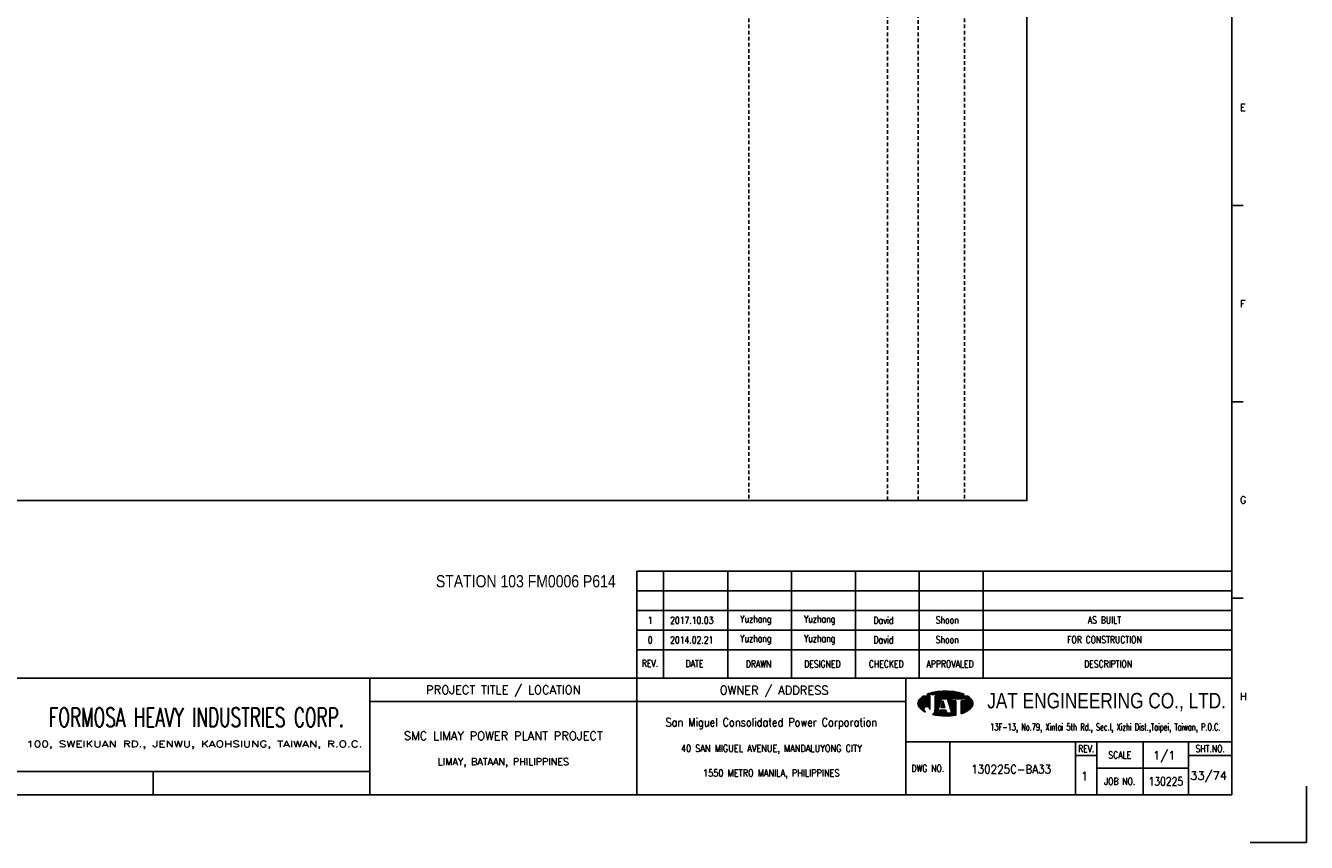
# Model space of a CAD drawing. Extents: x 2303 to 3269, y -97 to 585.
# Tile 2 of 3: x 2745 to 3269, y -97 to 238. Entities that reach past the tile are written whole.
import ezdxf
from ezdxf.enums import TextEntityAlignment as Align

# ---------------------------------------------------------------- set-up
doc = ezdxf.new("R2010")
doc.units = 0
doc.header["$MEASUREMENT"] = 0
doc.linetypes.add('HIDDEN', pattern=[4, 1.5, -1, 1.5])
doc.layers.get('0').update_dxf_attribs({"linetype": 'CONTINUOUS'})
doc.layers.get('DEFPOINTS').update_dxf_attribs({"linetype": 'CONTINUOUS'})
for name, color, linetype in [('B_DIM', 7, 'CONTINUOUS'), ('CON', 4, 'CONTINUOUS'), ('DCS', 7, 'CONTINUOUS'), ('HID', 2, 'HIDDEN'), ('T', 2, 'CONTINUOUS'), ('TEXT', 7, 'CONTINUOUS'), ('圖框CON', 4, 'CONTINUOUS'), ('框線', 6, 'CONTINUOUS')]:
    doc.layers.add(name, color=color, linetype=linetype)
doc.styles.add('AEH', font='simplex', dxfattribs={"width": 0.8, "bigfont": 'ae'})
doc.styles.add('DAYUKP', font='complex', dxfattribs={"bigfont": 'DAYUKP.SHX'})
doc.styles.add('E2', font='simplex.shx', dxfattribs={"height": 2})
doc.styles.add('E3', font='simplex.shx', dxfattribs={"height": 3})
doc.styles.add('ROMANS', font='romans', dxfattribs={"width": 0.8})
doc.styles.add('style3', font='ARIALN.TTF')
doc.styles.add('WMF-Arial0', font='arial.ttf')

# ---------------------------------------------------------------- blocks, each defined once
blk = doc.blocks.new('1880-TITLE_BLK')
at = {"layer": 'TEXT', "color": 2, "linetype": 'Continuous', "style": 'E3'}
for tag, p in [('SCALE', (790.95, 31.17)), ('DWG_NO', (736.41, 26.44)), ('REV', (762.59, 23.97)), ('SHT_NO', (806.74, 23.97))]:
    blk.add_attdef(tag, text='', height=3, dxfattribs=at).set_placement(p, align=Align.MIDDLE)
at = {"layer": 'TEXT', "linetype": 'Continuous', "style": 'E2', "width": 0.6}
for tag, p in [('REV_DATE', (418.65, 19.76)), ('APPR_DATE', (492.93, 19.76))]:
    blk.add_attdef(tag, text='', height=2, dxfattribs=at).set_placement(p, align=Align.MIDDLE_LEFT)
blk = doc.blocks.new('1')
at = {"layer": 'B_DIM'}
for p, q in [((2181.53, 118.11), (1938.08, 118.11)), ((1938.08, 74.29), (1938.08, 118.11)), ((1948.92, 74.29), (1948.92, 118.11)), ((1975.28, 74.29), (1975.28, 118.11)), ((2001.39, 74.29), (2001.39, 118.11)), ((2027.5, 74.29), (2027.5, 118.11)), ((2053.62, 74.29), (2053.62, 118.11)), ((2079.73, 74.29), (2079.73, 118.11)), ((2181.53, 110.07), (1938.08, 110.07)), ((1938.08, 77.93), (1938.08, 104.33)), ((2181.53, 102.03), (1938.08, 102.03)), ((2181.53, 93.99), (1938.08, 93.99)), ((2181.53, 85.95), (1938.08, 85.95))]:
    blk.add_line(p, q, dxfattribs=at)
at = {"layer": 'DEFPOINTS'}
blk.add_lwpolyline([(2189, 7.08), (2211.97, 7.08), (2211.97, 30.05)], dxfattribs=at)
at = {"layer": 'T', "color": 0, "lineweight": -3}
for p, q in [((2057.61, 67.67), (2058.11, 68.18)), ((2057.83, 67.67), (2058.43, 68.27)), ((2058.05, 67.67), (2058.73, 68.35)), ((2058.27, 67.67), (2059.03, 68.43)), ((2058.49, 67.67), (2059.32, 68.49)), ((2058.72, 67.67), (2059.6, 68.55)), ((2058.94, 67.67), (2059.87, 68.6)), ((2059.16, 67.67), (2060.14, 68.65)), ((2059.38, 67.67), (2060.41, 68.7)), ((2059.6, 67.67), (2060.67, 68.74)), ((2059.82, 67.67), (2060.93, 68.77)), ((2060.05, 67.67), (2061.18, 68.81)), ((2060.27, 67.67), (2061.44, 68.84)), ((2060.49, 67.67), (2061.69, 68.87)), ((2060.71, 67.67), (2061.93, 68.89)), ((2060.93, 67.67), (2062.18, 68.91)), ((2061.15, 67.67), (2062.42, 68.93)), ((2061.38, 67.67), (2062.66, 68.95)), ((2061.6, 67.67), (2062.89, 68.97)), ((2061.82, 67.67), (2063.13, 68.98)), ((2062.04, 67.67), (2063.36, 68.99)), ((2062.26, 67.67), (2063.59, 69)), ((2062.48, 67.67), (2063.82, 69)), ((2062.71, 67.67), (2064.04, 69.01)), ((2062.93, 67.67), (2064.27, 69.01)), ((2063.15, 67.67), (2064.49, 69.01)), ((2063.37, 67.67), (2064.71, 69.01)), ((2063.59, 67.67), (2064.92, 69)), ((2063.81, 67.67), (2065.14, 69)), ((2064.04, 67.67), (2065.35, 68.99)), ((2064.26, 67.67), (2065.56, 68.98)), ((2064.48, 67.67), (2065.78, 68.97)), ((2064.7, 67.67), (2065.98, 68.95)), ((2064.92, 67.67), (2066.19, 68.94)), ((2065.14, 67.67), (2066.4, 68.92)), ((2065.37, 67.67), (2066.6, 68.9)), ((2065.59, 67.67), (2066.8, 68.88)), ((2065.81, 67.67), (2067, 68.86)), ((2066.03, 67.67), (2067.2, 68.84)), ((2066.25, 67.67), (2067.4, 68.82)), ((2066.47, 67.67), (2067.6, 68.79)), ((2066.7, 67.67), (2067.79, 68.77)), ((2066.92, 67.67), (2067.98, 68.74)), ((2067.14, 67.67), (2068.18, 68.71)), ((2067.36, 67.67), (2068.37, 68.68)), ((2067.58, 67.67), (2068.56, 68.64)), ((2067.81, 67.67), (2068.75, 68.61)), ((2068.03, 67.67), (2068.93, 68.58)), ((2068.25, 67.67), (2069.12, 68.54)), ((2068.47, 67.67), (2069.3, 68.5)), ((2068.69, 67.67), (2069.48, 68.46)), ((2068.91, 67.67), (2069.66, 68.42)), ((2069.14, 67.67), (2069.84, 68.37)), ((2069.36, 67.67), (2070.01, 68.33)), ((2069.58, 67.67), (2070.19, 68.28)), ((2069.8, 67.67), (2070.36, 68.23)), ((2070.02, 67.67), (2070.53, 68.18)), ((2070.24, 67.67), (2070.7, 68.13)), ((2053.09, 63.82), (2056.14, 66.87)), ((2053.09, 64.04), (2055.92, 66.87)), ((2053.11, 63.62), (2056.36, 66.87)), ((2053.12, 64.29), (2055.7, 66.87)), ((2053.14, 63.43), (2056.58, 66.87)), ((2053.18, 63.25), (2056.8, 66.87)), ((2053.18, 64.57), (2055.47, 66.87)), ((2053.24, 63.08), (2057.03, 66.87)), ((2053.29, 64.91), (2055.25, 66.87)), ((2053.3, 62.92), (2057.25, 66.87)), ((2053.37, 62.77), (2057.47, 66.87)), ((2053.45, 62.63), (2057.69, 66.87)), ((2053.54, 62.5), (2057.91, 66.86)), ((2053.61, 65.45), (2054.47, 66.31)), ((2053.64, 62.37), (2057.91, 66.64)), ((2053.74, 62.25), (2057.91, 66.42)), ((2053.84, 62.14), (2057.91, 66.2)), ((2053.95, 62.02), (2057.91, 65.98)), ((2054.07, 61.91), (2057.91, 65.75)), ((2054.18, 61.8), (2057.91, 65.53)), ((2054.29, 61.7), (2057.91, 65.31)), ((2054.41, 61.59), (2057.91, 65.09)), ((2054.53, 61.49), (2057.91, 64.87)), ((2054.65, 61.39), (2057.91, 64.65)), ((2056.12, 62.63), (2057.91, 64.42)), ((2056.46, 62.75), (2057.91, 64.2)), ((2056.7, 62.77), (2057.91, 63.98)), ((2056.9, 62.75), (2057.91, 63.76)), ((2056.94, 67.67), (2057.09, 67.82)), ((2057.08, 62.71), (2057.91, 63.54)), ((2057.16, 67.67), (2057.44, 67.95)), ((2057.23, 62.64), (2057.91, 63.32)), ((2057.37, 62.56), (2057.91, 63.09)), ((2057.39, 67.67), (2057.78, 68.07)), ((2057.5, 62.46), (2057.91, 62.87)), ((2060.05, 63.24), (2063.68, 66.87)), ((2060.05, 63.46), (2063.46, 66.87)), ((2060.05, 63.68), (2063.23, 66.87)), ((2060.05, 63.9), (2063.01, 66.87)), ((2060.05, 64.13), (2062.79, 66.87)), ((2060.05, 64.35), (2062.57, 66.87)), ((2060.05, 64.57), (2062.35, 66.87)), ((2060.05, 64.79), (2062.13, 66.87)), ((2060.05, 65.01), (2061.9, 66.87)), ((2060.05, 65.23), (2061.68, 66.87)), ((2060.05, 65.46), (2061.46, 66.87)), ((2060.05, 66.12), (2060.79, 66.87)), ((2060.05, 66.34), (2060.57, 66.87)), ((2060.05, 66.56), (2060.35, 66.87)), ((2060.05, 66.79), (2060.13, 66.87)), ((2060.05, 65.68), (2061.24, 66.87)), ((2060.05, 65.9), (2061.02, 66.87)), ((2060.05, 63.02), (2062.67, 65.64)), ((2060.05, 62.8), (2062.57, 65.32)), ((2060.05, 62.57), (2062.47, 64.99)), ((2060.05, 62.35), (2062.36, 64.67)), ((2060.05, 62.13), (2062.26, 64.34)), ((2060.05, 61.91), (2062.16, 64.02)), ((2060.05, 61.69), (2062.05, 63.69)), ((2060.05, 61.46), (2061.95, 63.37)), ((2062.45, 62.32), (2063.71, 63.57)), ((2062.5, 62.58), (2063.65, 63.74)), ((2062.6, 62.91), (2063.6, 63.91)), ((2062.68, 62.32), (2063.76, 63.4)), ((2062.7, 63.23), (2063.55, 64.08)), ((2062.8, 63.56), (2063.49, 64.25)), ((2062.83, 65.8), (2063.9, 66.87)), ((2062.9, 62.32), (2063.81, 63.24)), ((2062.91, 63.88), (2063.44, 64.42)), ((2063.01, 64.2), (2063.39, 64.58)), ((2063.05, 65.8), (2064.12, 66.87)), ((2063.11, 64.53), (2063.33, 64.75)), ((2063.12, 62.32), (2063.87, 63.07)), ((2063.21, 64.85), (2063.28, 64.92)), ((2063.27, 65.8), (2064.34, 66.87)), ((2063.34, 62.32), (2063.92, 62.9)), ((2063.49, 65.8), (2064.56, 66.87)), ((2063.72, 65.8), (2064.79, 66.87)), ((2063.94, 65.8), (2065.01, 66.87)), ((2064.16, 65.8), (2065.23, 66.87)), ((2064.38, 65.8), (2065.45, 66.87)), ((2064.6, 65.8), (2065.67, 66.87)), ((2064.82, 65.8), (2065.89, 66.87)), ((2065.05, 65.8), (2066.12, 66.87)), ((2065.16, 65.69), (2066.34, 66.87)), ((2065.22, 65.53), (2066.56, 66.87)), ((2065.27, 65.36), (2066.78, 66.87)), ((2065.32, 65.19), (2067, 66.87)), ((2065.38, 65.02), (2067.22, 66.87)), ((2065.43, 64.85), (2067.45, 66.87)), ((2065.48, 64.69), (2067.67, 66.87)), ((2065.54, 64.52), (2066.74, 65.71)), ((2065.59, 64.35), (2066.74, 65.49)), ((2065.65, 64.18), (2066.74, 65.27)), ((2065.7, 64.01), (2066.74, 65.05)), ((2065.75, 63.84), (2066.9, 65)), ((2065.81, 63.68), (2067.12, 65)), ((2065.86, 63.51), (2067.35, 65)), ((2065.91, 63.34), (2067.57, 65)), ((2065.97, 63.17), (2067.79, 65)), ((2066.02, 63), (2068.01, 65)), ((2066.07, 62.84), (2068.23, 65)), ((2066.13, 62.67), (2068.46, 65)), ((2066.18, 62.5), (2068.61, 64.93)), ((2066.23, 62.33), (2068.61, 64.71)), ((2066.29, 62.16), (2068.61, 64.48)), ((2066.34, 61.99), (2068.61, 64.26)), ((2066.39, 61.83), (2068.61, 64.04)), ((2066.45, 61.66), (2068.61, 63.82)), ((2066.5, 61.49), (2068.61, 63.6)), ((2066.56, 61.32), (2068.61, 63.38)), ((2066.61, 61.15), (2068.61, 63.15)), ((2066.66, 60.99), (2068.61, 62.93)), ((2066.82, 65.8), (2067.89, 66.87)), ((2067.04, 65.8), (2068.11, 66.87)), ((2067.26, 65.8), (2068.33, 66.87)), ((2067.48, 65.8), (2068.55, 66.87)), ((2067.71, 65.8), (2068.78, 66.87)), ((2067.93, 65.8), (2069, 66.87)), ((2068.15, 65.8), (2069.22, 66.87)), ((2068.37, 65.8), (2069.44, 66.87)), ((2068.59, 65.8), (2069.66, 66.87)), ((2068.81, 65.8), (2069.88, 66.87)), ((2069.04, 65.8), (2070.11, 66.87)), ((2069.26, 65.8), (2070.33, 66.87)), ((2069.48, 65.8), (2070.55, 66.87)), ((2069.7, 65.8), (2070.77, 66.87)), ((2069.92, 65.8), (2070.99, 66.87)), ((2070.14, 65.8), (2071.21, 66.87)), ((2070.37, 65.8), (2071.44, 66.87)), ((2070.47, 67.67), (2070.87, 68.07)), ((2070.59, 65.8), (2071.66, 66.87)), ((2070.69, 67.67), (2071.03, 68.02)), ((2070.75, 63.08), (2074.07, 66.4)), ((2070.75, 62.86), (2074.19, 66.3)), ((2070.75, 62.63), (2074.31, 66.2)), ((2070.75, 62.41), (2074.43, 66.09)), ((2070.75, 62.19), (2074.54, 65.98)), ((2070.75, 61.97), (2074.66, 65.87)), ((2070.75, 61.75), (2074.77, 65.76)), ((2070.75, 61.53), (2074.87, 65.65)), ((2070.75, 61.3), (2074.98, 65.53)), ((2070.75, 61.08), (2075.08, 65.41)), ((2070.75, 60.86), (2075.17, 65.28)), ((2070.75, 60.64), (2075.25, 65.14)), ((2070.75, 63.96), (2071.78, 65)), ((2070.75, 63.74), (2072, 65)), ((2070.75, 63.52), (2072.22, 65)), ((2070.75, 63.3), (2072.45, 65)), ((2070.75, 64.41), (2071.34, 65)), ((2070.75, 64.19), (2071.56, 65)), ((2070.75, 64.85), (2070.89, 65)), ((2070.75, 64.63), (2071.12, 65)), ((2070.75, 60.42), (2075.33, 64.99)), ((2070.75, 60.2), (2075.39, 64.84)), ((2070.75, 59.97), (2075.45, 64.67)), ((2070.75, 59.75), (2075.5, 64.5)), ((2070.81, 65.8), (2071.88, 66.87)), ((2070.91, 67.67), (2071.2, 67.96)), ((2071.03, 65.8), (2072.1, 66.87)), ((2071.07, 59.85), (2075.53, 64.32)), ((2071.13, 67.67), (2071.36, 67.9)), ((2071.25, 65.8), (2072.32, 66.87)), ((2071.35, 67.67), (2071.52, 67.84)), ((2071.42, 59.97), (2075.56, 64.12)), ((2071.47, 65.8), (2072.54, 66.87)), ((2071.57, 67.67), (2071.68, 67.77)), ((2071.7, 65.8), (2072.77, 66.87)), ((2071.78, 60.12), (2075.57, 63.9)), ((2071.8, 67.67), (2071.83, 67.71)), ((2071.92, 65.8), (2072.99, 66.87)), ((2072.14, 65.8), (2073.21, 66.87)), ((2072.17, 60.28), (2075.55, 63.67)), ((2072.36, 65.8), (2073.43, 66.87)), ((2072.58, 65.8), (2073.57, 66.78)), ((2072.59, 60.48), (2075.51, 63.4)), ((2072.62, 65.62), (2073.7, 66.69)), ((2072.62, 65.39), (2073.83, 66.6)), ((2072.62, 65.17), (2073.95, 66.5)), ((2073.08, 60.75), (2075.42, 63.1)), ((2054.78, 61.29), (2055.59, 62.11)), ((2054.9, 61.2), (2055.48, 61.77)), ((2055.03, 61.11), (2055.46, 61.53)), ((2055.16, 61.01), (2055.47, 61.33)), ((2055.3, 60.93), (2055.52, 61.15)), ((2055.43, 60.84), (2055.59, 60.99)), ((2055.57, 60.76), (2055.67, 60.85)), ((2055.71, 60.67), (2055.76, 60.73)), ((2055.85, 60.59), (2055.88, 60.62)), ((2056, 60.52), (2056, 60.52)), ((2056.14, 60.44), (2056.14, 60.44)), ((2057.61, 62.35), (2057.91, 62.65)), ((2057.7, 62.23), (2057.91, 62.43)), ((2057.79, 62.09), (2057.91, 62.21)), ((2057.85, 61.93), (2057.91, 61.99)), ((2057.89, 61.75), (2057.91, 61.76)), ((2057.91, 61.54), (2057.91, 61.55)), ((2059.09, 59.4), (2061.43, 61.74)), ((2059.28, 59.36), (2061.33, 61.42)), ((2059.46, 59.32), (2061.23, 61.09)), ((2059.64, 59.29), (2061.12, 60.77)), ((2059.83, 59.25), (2061.02, 60.44)), ((2059.86, 60.39), (2061.54, 62.07)), ((2059.98, 60.73), (2061.64, 62.39)), ((2060.02, 59.22), (2060.92, 60.12)), ((2060.03, 61), (2061.74, 62.72)), ((2060.05, 61.24), (2060.05, 61.24)), ((2060.21, 59.19), (2060.93, 59.91)), ((2060.4, 59.16), (2061.15, 59.91)), ((2060.59, 59.13), (2061.38, 59.91)), ((2060.78, 59.1), (2061.6, 59.91)), ((2060.98, 59.07), (2063.16, 61.25)), ((2061.17, 59.04), (2063.38, 61.25)), ((2061.37, 59.02), (2063.6, 61.25)), ((2061.57, 59), (2063.82, 61.25)), ((2061.68, 59.99), (2062.94, 61.25)), ((2061.77, 58.97), (2064.04, 61.25)), ((2061.78, 60.32), (2062.71, 61.25)), ((2061.88, 60.64), (2062.49, 61.25)), ((2061.97, 58.95), (2064.27, 61.25)), ((2061.99, 60.96), (2062.27, 61.25)), ((2062.17, 58.94), (2064.45, 61.21)), ((2062.38, 58.92), (2064.51, 61.05)), ((2062.58, 58.9), (2064.56, 60.88)), ((2062.79, 58.89), (2064.61, 60.71)), ((2063, 58.88), (2064.67, 60.54)), ((2063.21, 58.87), (2064.72, 60.37)), ((2063.43, 58.86), (2064.77, 60.2)), ((2063.56, 62.32), (2063.97, 62.73)), ((2063.64, 58.85), (2064.82, 60.03)), ((2063.78, 62.32), (2064.03, 62.56)), ((2063.86, 58.85), (2064.92, 59.91)), ((2064.01, 62.32), (2064.08, 62.39)), ((2064.08, 58.84), (2065.15, 59.91)), ((2064.3, 58.84), (2065.37, 59.91)), ((2064.52, 58.84), (2065.59, 59.91)), ((2064.74, 58.85), (2065.81, 59.91)), ((2064.97, 58.85), (2066.03, 59.91)), ((2065.2, 58.86), (2066.25, 59.91)), ((2065.43, 58.87), (2066.48, 59.91)), ((2065.66, 58.88), (2066.7, 59.91)), ((2065.9, 58.89), (2066.92, 59.91)), ((2066.14, 58.91), (2068.61, 61.38)), ((2066.38, 58.93), (2068.61, 61.16)), ((2066.62, 58.95), (2068.61, 60.94)), ((2066.72, 60.82), (2068.61, 62.71)), ((2066.77, 60.65), (2068.61, 62.49)), ((2066.82, 60.48), (2068.61, 62.27)), ((2066.87, 58.97), (2068.61, 60.72)), ((2066.88, 60.31), (2068.61, 62.05)), ((2066.93, 60.14), (2068.61, 61.82)), ((2066.98, 59.98), (2068.61, 61.6)), ((2067.11, 59), (2068.61, 60.49)), ((2067.37, 59.03), (2068.61, 60.27)), ((2067.62, 59.06), (2068.61, 60.05)), ((2067.88, 59.1), (2068.61, 59.83)), ((2068.14, 59.14), (2068.61, 59.61)), ((2068.4, 59.18), (2068.61, 59.38)), ((2073.74, 61.19), (2075.24, 62.69))]:
    blk.add_line(p, q, dxfattribs=at)
at = {"layer": 'T', "lineweight": -3}
for p, q in [((2057.91, 66.87), (2055.21, 66.87)), ((2056.73, 67.67), (2071.93, 67.67)), ((2057.91, 66.87), (2057.91, 61.52)), ((2073.45, 66.87), (2060.05, 66.87)), ((2060.05, 66.33), (2060.05, 66.87)), ((2060.05, 66.87), (2060.05, 61.23)), ((2061.8, 63.05), (2060.05, 61.24)), ((2060.85, 59.91), (2062.72, 65.8)), ((2063.26, 65), (2062.41, 62.32)), ((2062.72, 65.8), (2065.13, 65.8)), ((2064.1, 62.32), (2063.26, 65)), ((2063.79, 65.8), (2065.13, 65.8)), ((2065.13, 65.8), (2067, 59.91)), ((2066.74, 65.8), (2072.62, 65.8)), ((2066.74, 65), (2066.74, 65.8)), ((2068.61, 65), (2066.74, 65)), ((2068.61, 65), (2068.61, 59.21)), ((2072.62, 65), (2070.75, 65)), ((2070.75, 65), (2070.75, 59.74)), ((2072.62, 65.8), (2072.62, 65)), ((2061.65, 59.91), (2060.85, 59.91)), ((2062.08, 61.25), (2061.65, 59.91)), ((2064.44, 61.25), (2062.08, 61.25)), ((2062.41, 62.32), (2064.1, 62.32)), ((2064.86, 59.91), (2064.44, 61.25)), ((2067, 59.91), (2064.86, 59.91))]:
    blk.add_line(p, q, dxfattribs=at)
for centre, major_axis, start_param, end_param in [((2062.5, 54), (-10.49, 10.49), 5.683021, 5.897183), ((2064.33, 44.23), (-17.52, 17.52), 5.497787, 5.683021), ((2064.33, 44.23), (17.52, 17.52), 0.600164, 0.785398), ((2066.16, 54), (10.49, 10.49), 0.386002, 0.600164), ((2055.58, 63.92), (1.76, 1.76), 1.614811, 2.356194), ((2055.58, 63.92), (-1.76, 1.76), 0.785398, 1.526782), ((2059.72, 60.14), (-5.73, 5.73), 6.088179, 6.3272), ((2068.93, 60.14), (-5.73, 5.73), 4.668374, 4.907395), ((2073.07, 63.92), (-1.76, 1.76), 3.926991, 4.668374), ((2073.07, 63.92), (1.76, 1.76), 4.756403, 5.497787), ((2059.72, 67.71), (5.73, 5.73), 3.097578, 3.478972), ((2056.68, 61.54), (-0.868, 0.868), 3.906164, 8.245601), ((2057.88, 61.28), (1.53, 1.53), 4.470635, 5.546585), ((2064.33, 83.62), (17.52, 17.52), 3.710226, 3.926991), ((2064.33, 83.62), (17.52, 17.52), 3.926991, 4.100643), ((2066.16, 73.85), (-10.49, 10.49), 2.670765, 2.781027), ((2068.93, 67.71), (-5.73, 5.73), 2.781027, 3.185607)]:
    blk.add_ellipse(centre, major_axis=major_axis, ratio=1, start_param=start_param, end_param=end_param, dxfattribs=at)
at = {"layer": '圖框CON'}
for p, q in [((2186.14, 267.8), (2181.53, 267.8)), ((2186.14, 187.4), (2181.53, 187.4)), ((2186.14, 107), (2181.53, 107)), ((2048.1, 48.3), (2181.53, 48.3)), ((2066.14, 48.3), (2066.14, 26.6)), ((2117.55, 48.3), (2117.55, 26.6)), ((2126.28, 48.3), (2126.28, 26.6)), ((2145.25, 26.6), (2145.25, 48.3)), ((2163.72, 26.6), (2163.72, 48.3)), ((2117.55, 42.62), (2126.28, 42.62)), ((2163.72, 42.62), (2181.53, 42.62)), ((2126.28, 37.45), (2163.72, 37.45)), ((1740.17, 36.15), (1740.17, 26.6))]:
    blk.add_line(p, q, dxfattribs=at)
for points in [[(1828.89, 26.6), (1828.89, 74.29)], [(1938.08, 26.6), (1938.08, 74.29)], [(2048.1, 26.6), (2048.1, 74.29)], [(2048.1, 64.75), (1828.89, 64.75)], [(1828.89, 36.15), (1802.67, 36.15), (1651.45, 36.15)]]:
    blk.add_lwpolyline(points, dxfattribs=at)
at = {"layer": '框線'}
for p, q in [((2181.53, 26.6), (2181.53, 669.81)), ((2181.53, 74.29), (1308.62, 74.29)), ((2181.53, 26.6), (1308.62, 26.6))]:
    blk.add_line(p, q, dxfattribs=at)
at = {"style": 'DAYUKP'}
for s, p in [('E', (2184.79, 307.99)), ('F', (2184.79, 227.59)), ('G', (2184.79, 147.19)), ('H', (2184.79, 66.79))]:
    blk.add_text(s, height=2.87, dxfattribs=at).set_placement(p, align=Align.MIDDLE_LEFT)
at = {"style": 'WMF-Arial0', "width": 0.8}
blk.add_text('JAT ENGINEERING CO., LTD.', height=6.3172, dxfattribs=at).set_placement((2130.24, 64.55), align=Align.MIDDLE)
at = {"color": 90, "ltscale": 500, "style": 'ROMANS', "width": 0.65}
blk.add_text('FORMOSA HEAVY INDUSTRIES CORP.', height=7.7366, dxfattribs=at).set_placement((1757.9, 58.28), align=Align.MIDDLE)
at = {"color": 2, "ltscale": 500, "style": 'ROMANS', "width": 0.85}
blk.add_text('San Miguel Consolidated Power Corporation', height=3.4457, dxfattribs=at).set_placement((1993.09, 56.23), align=Align.MIDDLE_CENTER)
at = {"color": 2, "ltscale": 500, "style": 'ROMANS'}
for s, height, p in [('SMC LIMAY POWER PLANT PROJECT', 3.4457, (1883.48, 50.7)), ('LIMAY, BATAAN, PHILIPPINES', 2.8714, (1883.48, 40.08))]:
    blk.add_text(s, height=height, dxfattribs=at).set_placement(p, align=Align.MIDDLE_CENTER)
at = {"color": 4, "ltscale": 500, "style": 'ROMANS', "width": 0.85}
for s, p in [('40 SAN MIGUEL AVENUE, MANDALUYONG CITY', (1993.09, 45.61)), ('1550 METRO MANILA, PHILIPPINES', (1993.09, 35.51))]:
    blk.add_text(s, height=2.8714, dxfattribs=at).set_placement(p, align=Align.MIDDLE_CENTER)
at = {"layer": 'B_DIM', "style": 'AEH', "width": 0.8}
for s, height, p in [('REV.', 2.871, (1943.45, 80.37)), ('DATE', 2.871, (1961.68, 80.21)), ('DRAWN', 2.871, (1987.87, 80.12)), ('DESIGNED', 2.871, (2013.98, 80.12)), ('CHECKED', 2.871, (2040.1, 80.12)), ('APPROVALED', 2.871, (2066.21, 80.12)), ('DESCRIPTION', 2.8714, (2130.87, 80.12))]:
    blk.add_text(s, height=height, dxfattribs=at).set_placement(p, align=Align.MIDDLE)
at = {"layer": 'HID', "ltscale": 500, "style": 'ROMANS'}
for s, p in [('PROJECT TITLE / LOCATION', (1883.48, 69.28)), ('OWNER / ADDRESS', (1994.25, 69.12))]:
    blk.add_text(s, height=3.4457, dxfattribs=at).set_placement(p, align=Align.MIDDLE)
at = {"layer": 'HID', "style": 'ROMANS', "width": 1.216198}
blk.add_text('100, SWEIKUAN RD., JENWU, KAOHSIUNG, TAIWAN, R.O.C.', height=2.5897, dxfattribs=at).set_placement((1688.31, 46.06), (1825.84, 46.06), align=Align.FIT)
at = {"layer": 'HID', "color": 7, "style": 'ROMANS', "width": 0.8}
for s, p in [('REV.', (2121.92, 45.46)), ('SHT.NO.', (2172.62, 45.46)), ('SCALE', (2135.64, 42.87)), ('DWG NO.', (2057.12, 37.45)), ('JOB NO.', (2135.64, 32.03))]:
    blk.add_text(s, height=2.871, dxfattribs=at).set_placement(p, align=Align.MIDDLE)
at = {"layer": 'T', "color": 2, "ltscale": 500, "style": 'ROMANS', "width": 0.65}
blk.add_text('13F-13, No.79, Xintai 5th Rd., Sec.I, Xizhi Dist.,Taipei, Taiwan, P.O.C.', height=2.8714, dxfattribs=at).set_placement((2129.74, 52.81), align=Align.CENTER)

msp = doc.modelspace()

# ---------------------------------------------------------------- linework, layer by layer
at = {"layer": 'CON'}
msp.add_lwpolyline([(2440.42, 542.96), (3154.42, 542.96), (3154.42, 43.15), (2440.42, 43.15)], close=True, dxfattribs=at)
at = {"layer": 'HID'}
for p, q in [((3040.67, 542.96), (3040.67, 43.15)), ((3097.37, 542.26), (3097.37, 43.15)), ((3109.97, 542.26), (3109.97, 43.15)), ((3128.87, 542.96), (3128.87, 43.15))]:
    msp.add_line(p, q, dxfattribs=at)

# ---------------------------------------------------------------- block references
msp.add_blockref('1', (1056.78, -103.84))
at = {"layer": 'TEXT', "color": 0}
ref = msp.add_blockref('1880-TITLE_BLK', (2302.13, -97.18), dxfattribs=dict(at, xscale=1.148576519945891, yscale=1.148576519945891, zscale=1.148576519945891))
ref.add_attrib('DWG_NO', '130225C-BA33', dxfattribs={"color": 2, "linetype": 'Continuous', "height": 3.4457, "style": 'E3', "width": 0.9}).set_placement((3147.96, -66.81), align=Align.MIDDLE)
ref.add_attrib('REV', '1', dxfattribs={"color": 2, "linetype": 'Continuous', "height": 3.45, "style": 'E3'}).set_placement((3178.03, -69.65), align=Align.MIDDLE)
ref.add_attrib('SCALE', '1/1', dxfattribs={"color": 2, "linetype": 'Continuous', "height": 3.446, "style": 'E3'}).set_placement((3210.59, -61.39), align=Align.MIDDLE)
ref.add_attrib('SHT_NO', '33/74', dxfattribs={"color": 2, "linetype": 'Continuous', "height": 3.446, "style": 'E3'}).set_placement((3228.74, -69.65), align=Align.MIDDLE)

# ---------------------------------------------------------------- texts
at = {"layer": 'DCS', "linetype": 'ByBlock', "style": 'style3'}
msp.add_text('STATION 103 FM0006 P614', height=5, dxfattribs=at).set_placement((2912.66, 7.63))
at = {"layer": 'T', "style": 'AEH', "width": 0.8}
for s, height, p in [('1', 2.87, (3000.31, -5.87)), ('2017.10.03', 2.871, (3017.32, -5.83)), ('Yuzhang', 2.871, (3043.52, -5.75)), ('Yuzhang', 2.871, (3069.63, -5.75)), ('David', 2.871, (3095.75, -5.75)), ('Shoon', 2.871, (3121.86, -5.75)), ('AS BUILT', 2.871, (3186.13, -5.75)), ('0', 2.87, (3000.31, -13.91)), ('2014.02.21', 2.871, (3017.32, -13.87)), ('Yuzhang', 2.871, (3043.52, -13.79)), ('Yuzhang', 2.871, (3069.63, -13.79)), ('David', 2.871, (3095.75, -13.79)), ('Shoon', 2.871, (3121.86, -13.79)), ('FOR CONSTRUCTION', 2.8714, (3186.13, -13.79))]:
    msp.add_text(s, height=height, dxfattribs=at).set_placement(p, align=Align.MIDDLE)
at = {"layer": 'TEXT', "color": 2, "style": 'E3', "width": 0.8}
msp.add_text('130225', height=3.446, dxfattribs=at).set_placement((3211.26, -71.82), align=Align.MIDDLE_CENTER)

doc.saveas('drawing.dxf')
